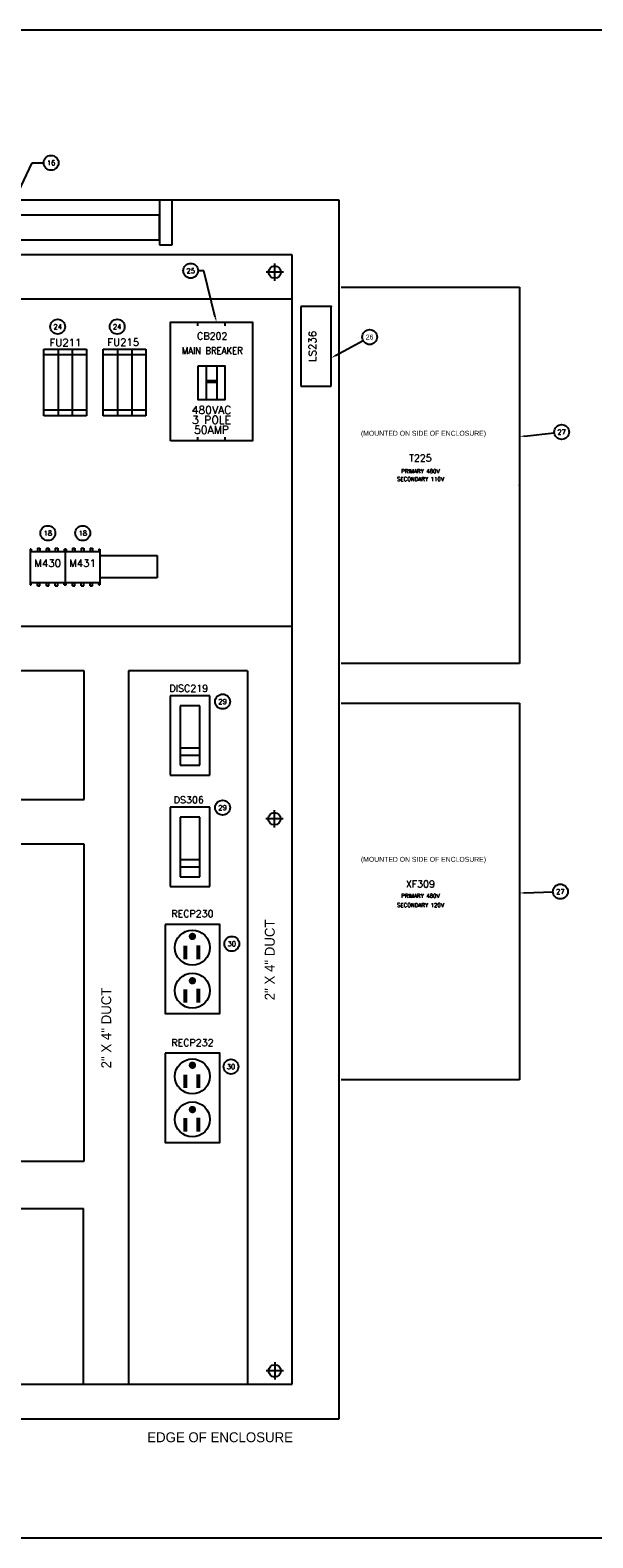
# Model space of a CAD drawing. Header units: inches. Extents: x 0 to 120, y 0 to 76.
# Tile 4 of 5: x 49 to 77, y 0 to 76. Entities that reach past the tile are written whole.
import ezdxf
from ezdxf.enums import TextEntityAlignment as Align

# ---------------------------------------------------------------- set-up
doc = ezdxf.new("R2010")
doc.units = ezdxf.units.IN
doc.header["$MEASUREMENT"] = 0
doc.linetypes.add('CENTER', pattern=[2, 1.25, -0.25, 0.25, -0.25])
for name, color, linetype in [('CL', 7, 'Continuous'), ('PBAL', 7, 'Continuous'), ('PDESC', 1, 'Continuous'), ('PITEM', 1, 'Continuous'), ('PSYMS', 7, 'Continuous'), ('PTAG', 30, 'Continuous')]:
    doc.layers.add(name, color=color, linetype=linetype)
doc.layers.add('Viewports', color=3, linetype='Continuous', plot=False)
doc.styles.add('LEGACY', font='romans.shx')
doc.styles.add('ROMANS', font='ROMANS.SHX')
doc.styles.add('WD', font='romans.shx')

# ---------------------------------------------------------------- blocks, each defined once
blk = doc.blocks.new('WD_PTAG')
at = {"style": 'LEGACY', "width": 0.9}
for tag, flags, p in [('P_TAG1', 8, (0, 0.202)), ('P_ITEM', 9, (0, 0.374)), ('DESC1', 8, (0, 0))]:
    blk.add_attdef(tag, text='', height=0.125, dxfattribs=dict(at, flags=flags)).set_placement(p, align=Align.CENTER)
at = {"style": 'LEGACY', "width": 0.7}
blk.add_attdef('LOC', text='', height=0.0625, dxfattribs=at).set_placement((0, 0.359), align=Align.CENTER)
at = {"style": 'LEGACY', "width": 0.9, "flags": 8}
blk.add_attdef('DESC2', text='', height=0.125, dxfattribs=at).set_placement((0.001, -0.047), align=Align.TOP_CENTER)
at = {"linetype": 'Continuous', "style": 'LEGACY', "flags": 1}
for tag, p in [('P_MFG', (-0.016, -0.297)), ('P_CAT', (-0.016, -0.231))]:
    blk.add_attdef(tag, text='', height=0.05, dxfattribs=at).set_placement(p, align=Align.MIDDLE)
at = {"linetype": 'Continuous', "style": 'LEGACY', "flags": 9}
for tag, p in [('P_ASSYCODE', (-0.016, -0.344)), ('WDBLKNAM', (-0.016, -0.197)), ('RATING10', (-0.016, -0.5)), ('RATING12', (-0.016, -0.516)), ('RATING11', (-0.016, -0.531)), ('RATING1', (-0.016, -0.359)), ('RATING2', (-0.016, -0.375)), ('RATING4', (-0.016, -0.391)), ('RATING3', (-0.016, -0.406)), ('RATING8', (-0.016, -0.422)), ('RATING7', (-0.016, -0.438)), ('RATING6', (-0.016, -0.453)), ('RATING5', (-0.016, -0.469)), ('RATING9', (-0.016, -0.484))]:
    blk.add_attdef(tag, text='', height=0.01, dxfattribs=at).set_placement(p, align=Align.CENTER)
blk = doc.blocks.new('PNLC55')
at = {"layer": 'PBAL'}
blk.add_circle((0, 0), 0.375, dxfattribs=at)
at = {"layer": 'PITEM', "style": 'LEGACY'}
blk.add_attdef('B_ITEM', text='', height=0.25, dxfattribs=at).set_placement((0, 0), align=Align.MIDDLE)
blk = doc.blocks.new('PNLC64')
at = {"layer": 'PBAL'}
blk.add_circle((0, 0), 0.375, dxfattribs=at)
at = {"layer": 'PITEM', "style": 'LEGACY'}
blk.add_attdef('B_ITEM', text='', height=0.25, dxfattribs=at).set_placement((0, 0), align=Align.MIDDLE)
blk = doc.blocks.new('PNLD3D')
at = {"layer": 'PBAL'}
blk.add_circle((0, 0), 0.375, dxfattribs=at)
at = {"layer": 'PITEM', "style": 'LEGACY'}
blk.add_attdef('B_ITEM', text='', height=0.25, dxfattribs=at).set_placement((0, 0), align=Align.MIDDLE)
blk = doc.blocks.new('PNLD4C')
at = {"layer": 'PBAL'}
blk.add_circle((0, 0), 0.375, dxfattribs=at)
at = {"layer": 'PITEM', "style": 'LEGACY'}
blk.add_attdef('B_ITEM', text='', height=0.25, dxfattribs=at).set_placement((0, 0), align=Align.MIDDLE)
blk = doc.blocks.new('PNLD7D')
at = {"layer": 'PBAL'}
blk.add_circle((0, 0), 0.375, dxfattribs=at)
at = {"layer": 'PITEM', "style": 'LEGACY'}
blk.add_attdef('B_ITEM', text='', height=0.25, dxfattribs=at).set_placement((0, 0), align=Align.MIDDLE)
blk = doc.blocks.new('PNLD8C')
at = {"layer": 'PBAL'}
blk.add_circle((0, 0), 0.375, dxfattribs=at)
at = {"layer": 'PITEM', "style": 'LEGACY'}
blk.add_attdef('B_ITEM', text='', height=0.25, dxfattribs=at).set_placement((0, 0), align=Align.MIDDLE)
blk = doc.blocks.new('PNLD9B')
at = {"layer": 'PBAL'}
blk.add_circle((0, 0), 0.375, dxfattribs=at)
at = {"layer": 'PITEM', "style": 'LEGACY'}
blk.add_attdef('B_ITEM', text='', height=0.25, dxfattribs=at).set_placement((0, 0), align=Align.MIDDLE)
blk = doc.blocks.new('PNLDAA')
at = {"layer": 'PBAL'}
blk.add_circle((0, 0), 0.375, dxfattribs=at)
at = {"layer": 'PITEM', "style": 'LEGACY'}
blk.add_attdef('B_ITEM', text='', height=0.25, dxfattribs=at).set_placement((0, 0), align=Align.MIDDLE)
blk = doc.blocks.new('PNL243D')
at = {"layer": 'PBAL'}
blk.add_circle((-0.375, 0), 0.375, dxfattribs=at)
at = {"layer": 'PITEM', "style": 'LEGACY'}
blk.add_attdef('B_ITEM', text='', height=0.25, dxfattribs=at).set_placement((-0.375, 0), align=Align.MIDDLE)
blk = doc.blocks.new('PNL2462')
at = {"layer": 'PBAL'}
blk.add_circle((0.375, 0), 0.375, dxfattribs=at)
at = {"layer": 'PITEM', "style": 'LEGACY'}
blk.add_attdef('B_ITEM', text='', height=0.25, dxfattribs=at).set_placement((0.375, 0), align=Align.MIDDLE)
blk = doc.blocks.new('PNL2474')
at = {"layer": 'PBAL'}
blk.add_circle((0.373, 0.041), 0.375, dxfattribs=at)
at = {"layer": 'PITEM', "style": 'LEGACY'}
blk.add_attdef('B_ITEM', text='', height=0.25, dxfattribs=at).set_placement((0.373, 0.041), align=Align.MIDDLE)
blk = doc.blocks.new('PNL2486')
at = {"layer": 'PBAL'}
blk.add_circle((0.375, 0.014), 0.375, dxfattribs=at)
at = {"layer": 'PITEM', "style": 'LEGACY'}
blk.add_attdef('B_ITEM', text='', height=0.25, dxfattribs=at).set_placement((0.375, 0.014), align=Align.MIDDLE)
blk = doc.blocks.new('SQD_C_1')
for p, q in [((1.5327, 4.0086), (0, 4.0086)), ((0, 4.0086), (0, 0)), ((1.5327, 0), (1.5327, 4.0086)), ((0, 0), (1.5327, 0))]:
    blk.add_line(p, q)
blk = doc.blocks.new('PNL1328')
at = {"layer": 'PBAL'}
blk.add_circle((0.33, 0.179), 0.375, dxfattribs=at)
at = {"layer": 'PITEM'}
blk.add_attdef('B_ITEM', text='', height=0.25, dxfattribs=at).set_placement((0.33, 0.179), align=Align.MIDDLE)
blk = doc.blocks.new('ABMSE130')
for p, q in [((0, 1.801), (0, 0)), ((0.05, 1.801), (0, 1.801)), ((0, 1.681), (1.76, 1.681)), ((0.05, 1.801), (0.05, 1.681)), ((0.371, 1.851), (0.371, 1.681)), ((0.371, 1.851), (0.496, 1.851)), ((0.496, 1.851), (0.496, 1.681)), ((0.805, 1.791), (0.805, 1.681)), ((0.805, 1.791), (0.818, 1.791)), ((0.818, 1.851), (0.818, 1.681)), ((0.818, 1.851), (0.942, 1.851)), ((0.942, 1.851), (0.942, 1.681)), ((0.955, 1.791), (0.942, 1.791)), ((0.955, 1.791), (0.955, 1.681)), ((1.264, 1.851), (1.264, 1.681)), ((1.264, 1.851), (1.389, 1.851)), ((1.389, 1.851), (1.389, 1.681)), ((1.71, 1.801), (1.71, 1.681)), ((1.71, 1.801), (1.76, 1.801)), ((1.76, 1.801), (1.76, 0)), ((0, 0.12), (1.76, 0.12)), ((0, 0), (0.05, 0)), ((0.05, 0), (0.05, 0.12)), ((0.371, -0.05), (0.371, 0.12)), ((0.496, -0.05), (0.496, 0.12)), ((0.818, -0.05), (0.818, 0.12)), ((0.942, -0.05), (0.942, 0.12)), ((1.264, -0.05), (1.264, 0.12)), ((1.389, -0.05), (1.389, 0.12)), ((1.71, 0), (1.71, 0.12)), ((1.71, 0), (1.76, 0)), ((0.371, -0.05), (0.496, -0.05)), ((0.818, -0.05), (0.942, -0.05)), ((1.264, -0.05), (1.389, -0.05))]:
    blk.add_line(p, q)

msp = doc.modelspace()

# ---------------------------------------------------------------- linework, layer by layer
at = {"color": 4}
for p, q in [((64.125, 67.5), (12.5, 67.5)), ((64.125, 6), (64.125, 67.5)), ((61.75, 64.75), (14.25, 64.75)), ((61.75, 7.75), (61.75, 64.75)), ((61.75, 62.5), (17.5, 62.5)), ((17.502, 46), (61.75, 46)), ((51.25, 43.75), (17.503, 43.75)), ((51.25, 37.25), (51.25, 43.75)), ((59.5, 43.75), (53.5, 43.75)), ((53.5, 43.75), (53.5, 7.75)), ((59.5, 43.75), (59.5, 7.75)), ((17.506, 37.25), (51.25, 37.25)), ((51.25, 35), (25.184, 35)), ((51.25, 19), (51.25, 35)), ((17.5, 19), (51.25, 19)), ((14.25, 7.75), (61.75, 7.75)), ((12.5, 6), (64.125, 6))]:
    msp.add_line(p, q, dxfattribs=at)
for p, q in [((55.062, 67.5), (55.062, 65.25)), ((55.688, 65.25), (55.688, 67.5)), ((55.062, 66.75), (21.562, 66.75)), ((55.062, 65.5), (55.062, 66.75)), ((21.562, 65.5), (55.062, 65.5)), ((55.062, 65.25), (55.688, 65.25)), ((56.992, 61.163), (56.992, 61.351)), ((58.367, 61.163), (58.367, 61.351)), ((49.218, 59.988), (51.375, 59.988)), ((49.218, 56.613), (49.218, 59.988)), ((51.375, 59.696), (49.218, 59.696)), ((49.938, 59.988), (49.938, 56.613)), ((50.655, 59.988), (50.655, 56.613)), ((51.375, 59.988), (51.375, 56.613)), ((52.218, 56.613), (52.218, 59.988)), ((52.218, 59.988), (54.375, 59.988)), ((54.375, 59.696), (52.218, 59.696)), ((52.938, 59.988), (52.938, 56.613)), ((53.655, 59.988), (53.655, 56.613)), ((54.375, 59.988), (54.375, 56.613)), ((57.406, 59.132), (57.406, 57.445)), ((57.953, 59.132), (57.953, 57.445)), ((51.375, 56.906), (49.218, 56.906)), ((51.375, 56.613), (49.218, 56.613)), ((54.375, 56.906), (52.218, 56.906)), ((54.375, 56.613), (52.218, 56.613)), ((56.992, 55.351), (56.992, 55.538)), ((58.367, 55.351), (58.367, 55.538)), ((52.052, 49.562), (54.937, 49.562)), ((54.937, 48.438), (52.052, 48.438))]:
    msp.add_line(p, q)
for points in [[(55.617, 55.351), (55.617, 61.351), (59.742, 61.351), (59.742, 55.351)], [(56.992, 59.132), (56.992, 57.445), (58.367, 57.445), (58.367, 59.132)], [(55.343, 30.958), (55.343, 26.458), (58.093, 26.458), (58.093, 30.958)], [(55.343, 24.458), (55.343, 19.958), (58.093, 19.958), (58.093, 24.458)]]:
    msp.add_lwpolyline(points, close=True)
for points, const_width in [([(57.406, 58.351), (57.953, 58.351)], 0.169), ([(56.356, 29.874), (56.356, 29.196)], 0.2), ([(57.013, 29.896), (57.013, 29.196)], 0.2), ([(56.356, 27.681), (56.356, 27.003)], 0.2), ([(57.013, 27.704), (57.013, 27.003)], 0.2), ([(56.356, 23.374), (56.356, 22.696)], 0.2), ([(57.013, 23.396), (57.013, 22.696)], 0.2), ([(57.013, 21.204), (57.013, 20.503)], 0.2), ([(56.356, 21.181), (56.356, 20.503)], 0.2)]:
    msp.add_lwpolyline(points, dxfattribs=dict(const_width=const_width))
at = {"const_width": 0.185}
for points in [[(56.625, 30.348, 1), (56.81, 30.348, 1)], [(56.625, 28.111, 1), (56.81, 28.111, 1)], [(56.625, 23.848, 1), (56.81, 23.848, 1)], [(56.625, 21.611, 1), (56.81, 21.611, 1)]]:
    msp.add_lwpolyline(points, format="xyb", close=True, dxfattribs=at)
for centre, radius in [((60.869, 63.87), 0.312), ((60.851, 36.288), 0.312), ((56.718, 29.783), 0.882), ((56.718, 27.613), 0.882), ((56.718, 23.283), 0.882), ((56.718, 21.113), 0.882), ((60.869, 8.423), 0.312)]:
    msp.add_circle(centre, radius)
at = {"layer": 'CL', "linetype": 'CENTER'}
for p, q in [((60.869, 63.432), (60.869, 64.308)), ((61.307, 63.87), (60.432, 63.87)), ((60.851, 35.851), (60.851, 36.726)), ((61.288, 36.288), (60.413, 36.288)), ((61.307, 8.423), (60.432, 8.423)), ((60.869, 8.861), (60.869, 7.986))]:
    msp.add_line(p, q, dxfattribs=at)
at = {"layer": 'DEFPOINTS', "color": 0, "linetype": 'ByBlock'}
msp.add_point((61.74, 64.75), dxfattribs=at)
at = {"layer": 'PBAL'}
for p, q in [((47.661, 67.314), (48.64, 69.385)), ((48.64, 69.385), (49.215, 69.385)), ((57.297, 63.936), (57.002, 63.936)), ((57.871, 61.594), (57.297, 63.936)), ((63.942, 59.665), (65.325, 60.414)), ((73.467, 55.597), (74.967, 55.761)), ((73.468, 32.546), (74.903, 32.6))]:
    msp.add_line(p, q, dxfattribs=at)
for p in [(63.722, 62.13), (73.218, 53.113)]:
    msp.add_point(p, dxfattribs=at)
for points in [[(57.911, 61.604), (57.83, 61.584), (57.93, 61.351)], [(63.962, 59.628), (63.922, 59.701), (63.722, 59.546)], [(73.471, 55.556), (73.462, 55.638), (73.218, 55.57)], [(73.47, 32.504), (73.467, 32.588), (73.218, 32.536)]]:
    msp.add_solid(points, dxfattribs=at)
at = {"layer": 'PSYMS'}
for p, q in [((64.218, 63.113), (73.218, 63.113)), ((73.218, 63.113), (73.218, 44.113)), ((54.937, 49.562), (54.937, 48.438)), ((73.218, 44.113), (64.218, 44.113)), ((55.593, 42.488), (55.593, 38.488)), ((57.593, 42.488), (55.593, 42.488)), ((56.093, 41.988), (56.093, 38.988)), ((57.093, 41.988), (56.093, 41.988)), ((57.093, 38.988), (57.093, 41.988)), ((57.593, 38.488), (57.593, 42.488)), ((64.218, 42.113), (73.218, 42.113)), ((73.218, 42.113), (73.218, 23.113)), ((56.093, 39.863), (57.093, 39.863)), ((56.093, 39.488), (57.093, 39.488)), ((56.093, 38.988), (57.093, 38.988)), ((55.593, 38.488), (57.593, 38.488)), ((57.593, 36.863), (55.593, 36.863)), ((55.593, 36.863), (55.593, 32.863)), ((57.593, 32.863), (57.593, 36.863)), ((56.093, 36.363), (56.093, 33.363)), ((57.093, 36.363), (56.093, 36.363)), ((57.093, 33.363), (57.093, 36.363)), ((56.093, 34.238), (57.093, 34.238)), ((56.093, 33.863), (57.093, 33.863)), ((55.593, 32.863), (57.593, 32.863)), ((56.093, 33.363), (57.093, 33.363)), ((73.218, 23.113), (64.218, 23.113))]:
    msp.add_line(p, q, dxfattribs=at)
at = {"layer": 'PSYMS', "color": 4}
for p in [(17.718, 16.613), (51.218, 7.75)]:
    msp.add_line(p, (51.218, 16.613), dxfattribs=at)
at = {"layer": 'Viewports'}
msp.add_lwpolyline([(0, 0), (120, 0), (120, 76.08), (0, 76.08)], close=True, dxfattribs=at)

# ---------------------------------------------------------------- block references
at = {"layer": 'PBAL'}
for name, p, values in [('PNL2462', (49.215, 69.385), {'B_ITEM': '16'}), ('PNL243D', (57.002, 63.936), {'B_ITEM': '25'}), ('PNLC55', (49.921, 61.115), {'B_ITEM': '24'}), ('PNLC64', (52.921, 61.115), {'B_ITEM': '24'}), ('PNL1328', (65.325, 60.414), {'B_ITEM': '26'}), ('PNL2474', (74.967, 55.761), {'B_ITEM': '27'}), ('PNLD3D', (49.424, 50.698), {'B_ITEM': '18'}), ('PNLD4C', (51.184, 50.698), {'B_ITEM': '18'}), ('PNLD7D', (58.238, 42.201), {'B_ITEM': '29'}), ('PNLD8C', (58.238, 36.847), {'B_ITEM': '29'}), ('PNL2486', (74.903, 32.6), {'B_ITEM': '27'}), ('PNLD9B', (58.703, 29.975), {'B_ITEM': '30'}), ('PNLDAA', (58.661, 23.777), {'B_ITEM': '30'})]:
    msp.add_blockref(name, p, dxfattribs=at).add_auto_attribs(values)
at = {"layer": 'PSYMS'}
ref = msp.add_blockref('SQD_C_1', (62.189, 58.121), dxfattribs=at)
ref.add_attrib('P_TAG1', 'LS236', dxfattribs={"layer": 'PTAG', "height": 0.375, "rotation": 90, "style": 'WD'}).set_placement((62.956, 60.126), align=Align.CENTER)
ref = msp.add_blockref('WD_PTAG', (50.313, 60.116), dxfattribs=at)
ref.add_attrib('P_TAG1', 'FU211', dxfattribs={"layer": 'PTAG', "height": 0.375, "style": 'LEGACY', "flags": 8}).set_placement((50.313, 60.126), align=Align.CENTER)
ref = msp.add_blockref('WD_PTAG', (53.229, 60.272), dxfattribs=at)
ref.add_attrib('P_TAG1', 'FU215', dxfattribs={"layer": 'PTAG', "height": 0.375, "style": 'LEGACY', "flags": 8}).set_placement((53.229, 60.143), align=Align.CENTER)
ref = msp.add_blockref('WD_PTAG', (57.718, 60.766), dxfattribs=at)
ref.add_attrib('P_TAG1', 'CB202', dxfattribs={"layer": 'PTAG', "height": 0.35, "style": 'WD', "flags": 8}).set_placement((57.718, 60.471), align=Align.CENTER)
ref.add_attrib('DESC1', 'MAIN BREAKER', dxfattribs={"layer": 'PDESC', "height": 0.35, "style": 'WD', "width": 0.9, "flags": 8}).set_placement((57.718, 59.726), align=Align.CENTER)
ref = msp.add_blockref('WD_PTAG', (68.218, 54.113), dxfattribs=at)
ref.add_attrib('P_TAG1', 'T225', dxfattribs={"layer": 'PTAG', "height": 0.35, "style": 'WD', "flags": 8}).set_placement((68.218, 54.316), align=Align.CENTER)
ref.add_attrib('DESC1', 'PRIMARY 480V', dxfattribs={"layer": 'PDESC', "height": 0.2, "style": 'WD', "flags": 8}).set_placement((68.218, 53.724), align=Align.CENTER)
ref.add_attrib('DESC2', 'SECONDARY 110V', dxfattribs={"layer": 'PDESC', "height": 0.2, "style": 'WD', "flags": 8}).set_placement((68.219, 53.529), align=Align.TOP_CENTER)
ref = msp.add_blockref('ABMSE130', (48.532, 48.095), dxfattribs=at)
ref.add_attrib('P_TAG1', 'M430', dxfattribs={"layer": 'PTAG', "height": 0.375, "style": 'WD'}).set_placement((49.412, 48.995), align=Align.CENTER)
ref = msp.add_blockref('ABMSE130', (50.292, 48.095), dxfattribs=at)
ref.add_attrib('P_TAG1', 'M431', dxfattribs={"layer": 'PTAG', "height": 0.375, "style": 'WD'}).set_placement((51.172, 48.995), align=Align.CENTER)
ref = msp.add_blockref('WD_PTAG', (56.534, 42.488), dxfattribs=at)
ref.add_attrib('P_TAG1', 'DISC219', dxfattribs={"layer": 'PTAG', "height": 0.35, "style": 'WD', "flags": 8}).set_placement((56.534, 42.691), align=Align.CENTER)
ref = msp.add_blockref('WD_PTAG', (56.534, 36.863), dxfattribs=at)
ref.add_attrib('P_TAG1', 'DS306', dxfattribs={"layer": 'PTAG', "height": 0.35, "style": 'WD', "flags": 8}).set_placement((56.534, 37.066), align=Align.CENTER)
ref = msp.add_blockref('WD_PTAG', (68.218, 32.613), dxfattribs=at)
ref.add_attrib('P_TAG1', 'XF309', dxfattribs={"layer": 'PTAG', "height": 0.35, "style": 'WD', "flags": 8}).set_placement((68.218, 32.816), align=Align.CENTER)
ref.add_attrib('DESC1', 'PRIMARY 480V', dxfattribs={"layer": 'PDESC', "height": 0.2, "style": 'WD', "flags": 8}).set_placement((68.218, 32.298), align=Align.CENTER)
ref.add_attrib('DESC2', 'SECONDARY 120V', dxfattribs={"layer": 'PDESC', "height": 0.2, "style": 'WD', "flags": 8}).set_placement((68.219, 32.028), align=Align.TOP_CENTER)
ref = msp.add_blockref('WD_PTAG', (56.718, 31.113), dxfattribs=at)
ref.add_attrib('P_TAG1', 'RECP230', dxfattribs={"layer": 'PTAG', "height": 0.35, "style": 'WD', "flags": 8}).set_placement((56.718, 31.316), align=Align.CENTER)
ref = msp.add_blockref('WD_PTAG', (56.718, 24.613), dxfattribs=at)
ref.add_attrib('P_TAG1', 'RECP232', dxfattribs={"layer": 'PTAG', "height": 0.35, "style": 'WD', "flags": 8}).set_placement((56.718, 24.816), align=Align.CENTER)

# ---------------------------------------------------------------- texts
at = {"style": 'ROMANS'}
for s, p in [('480VAC', (57.679, 56.913)), ('3 POLE', (57.679, 56.413)), ('50AMP', (57.679, 55.913))]:
    msp.add_text(s, height=0.4, dxfattribs=at).set_placement(p, align=Align.MIDDLE)
for p in [(60.869, 29.166), (52.619, 25.729)]:
    msp.add_text('2" X 4" DUCT', height=0.5, rotation=90).set_placement(p, align=Align.CENTER)
msp.add_text('EDGE OF ENCLOSURE', height=0.5).set_placement((54.435, 4.826))
at = {"layer": 'PSYMS'}
for p in [(65.218, 55.613), (65.218, 34.113)]:
    msp.add_text('(MOUNTED ON SIDE OF ENCLOSURE)', height=0.25, dxfattribs=at).set_placement(p)

doc.saveas('drawing.dxf')
